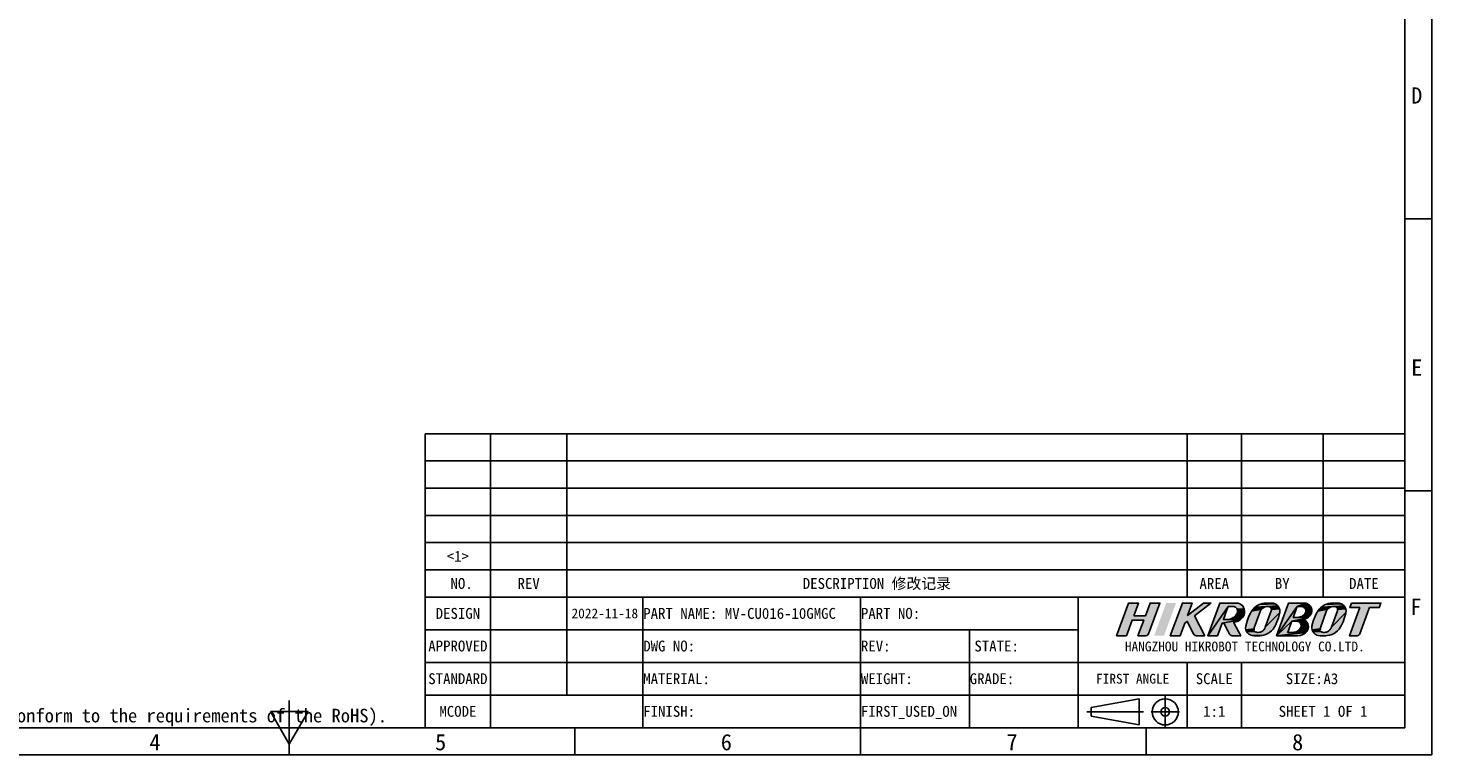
# Model space of a CAD drawing. Header units: millimetres. Extents: x 0 to 420, y 0 to 297.
# Tile 2 of 6: x 162 to 420, y 0 to 134. Entities that reach past the tile are written whole.
import ezdxf
from ezdxf.enums import TextEntityAlignment as Align

# ---------------------------------------------------------------- set-up
doc = ezdxf.new("R2010")
doc.units = ezdxf.units.MM
doc.header["$LTSCALE"] = 23.1
doc.linetypes.add('CENTER', pattern=[0.6, 0.375, -0.075, 0.075, -0.075])
doc.linetypes.add('PHANTOM', pattern=[0.8, 0.45, -0.05, 0.1, -0.05, 0.1, -0.05])
doc.layers.get('0').update_dxf_attribs({"linetype": 'CONTINUOUS'})
doc.layers.add('50_ALL_DETAILS', color=7, linetype='CONTINUOUS')
doc.layers.add('DEFAULT_1', color=7, linetype='CENTER')
doc.styles.get("Standard").update_dxf_attribs({"font": 'simfang.ttf'})
doc.styles.add('TEXTSTYLE_3', font='simfang.ttf')
doc.styles.add('TEXTSTYLE_4', font='simfang.ttf')

# ---------------------------------------------------------------- blocks, each defined once
blk = doc.blocks.new('LOGO-R_BL0', base_point=(386.33, 24.89))
for color, points in [(1, [(365.2, 25.58), (367.34, 25.58), (368.19, 27.89), (370, 27.89), (367.92, 22.26), (367.92, 22.26), (367.92, 22.25), (367.8, 22.07), (367.77, 22.04), (367.59, 21.93), (367.39, 21.89), (365.98, 21.89), (367.04, 24.76), (364.9, 24.76), (363.84, 21.89), (362.04, 21.89), (364.25, 27.89), (366.05, 27.89)]), (1, [(378.28, 21.89), (376.72, 21.89), (376.52, 21.93), (376.5, 21.94), (376.33, 22.05), (376.21, 22.22), (375.02, 24.54), (374.57, 24.19), (373.72, 21.89), (371.92, 21.89), (374.13, 27.89), (375.93, 27.89), (375.1, 25.63), (378.03, 27.89), (379.38, 27.89), (376.38, 25.58)]), (8, [(382.58, 27.28), (378.79, 21.89), (381, 27.89), (381.25, 27.89), (381.44, 27.89), (383.12, 27.89), (383.9, 27.89), (384.06, 27.89), (384.39, 27.86), (384.7, 27.76), (384.7, 27.75), (384.98, 27.59), (385.22, 27.37), (385.4, 27.1), (385.52, 26.8), (384.22, 26.77), (384.14, 26.9), (384.04, 27.02), (383.92, 27.12), (383.88, 27.15), (383.74, 27.22), (383.59, 27.26), (383.43, 27.28), (383.16, 27.28), (383.08, 27.28)]), (8, [(382.16, 24.89), (382.35, 24.89), (382.38, 24.89), (384.74, 24.8), (381.44, 24.19), (380.59, 21.89), (378.79, 21.89), (382.58, 27.28), (382.52, 27.13), (382.46, 26.97), (382.09, 25.96), (381.88, 25.39), (381.77, 25.08), (381.69, 24.89), (381.96, 24.89)]), (8, [(385.52, 26.79), (385.58, 26.47), (385.56, 26.15), (385.54, 26.03), (385.42, 25.64), (385.34, 25.47), (385.25, 25.31), (385.02, 25.03), (384.74, 24.8), (382.38, 24.89), (382.59, 24.9), (382.83, 24.94), (383.07, 25.01), (383.29, 25.1), (383.5, 25.22), (383.52, 25.24), (383.71, 25.38), (383.88, 25.54), (384.02, 25.72), (384.15, 25.91), (384.24, 26.11), (384.28, 26.26), (384.29, 26.42), (384.29, 26.47), (384.27, 26.62), (384.22, 26.77), (385.52, 26.8)]), (8, [(388.56, 26.57), (388.45, 26.33), (387.35, 23.34), (387.31, 23.17), (385.81, 23), (385.76, 23.31), (385.78, 23.63), (385.83, 23.83), (385.86, 23.95), (386.09, 24.75), (386.38, 25.5), (386.65, 26.05), (386.85, 26.42), (388.71, 26.78)]), (8, [(391.06, 23.5), (390.8, 23.11), (390.49, 22.77), (390.13, 22.47), (389.73, 22.23), (389.3, 22.05), (389.06, 21.98), (386.96, 21.92), (386.66, 22.02), (386.63, 22.03), (386.36, 22.19), (386.12, 22.41), (385.94, 22.67), (387.53, 22.64), (387.67, 22.55), (387.76, 22.52), (387.93, 22.5), (388.03, 22.5), (388.3, 22.53), (388.48, 22.58), (388.72, 22.68), (388.93, 22.82), (389.11, 23), (389.27, 23.21), (389.38, 23.44), (392.05, 26.15), (392, 25.95), (391.87, 25.45), (391.8, 25.21), (391.52, 24.45), (391.3, 23.97), (391.19, 23.73)]), (8, [(388.9, 26.96), (388.71, 26.78), (386.85, 26.42), (387.14, 26.8), (389.11, 27.1)]), (8, [(389.35, 27.2), (389.11, 27.1), (387.14, 26.8), (387.47, 27.13), (389.8, 27.28), (389.61, 27.26)]), (8, [(391.2, 27.75), (391.47, 27.59), (391.7, 27.37), (389.8, 27.28), (387.47, 27.13), (387.85, 27.41), (388.26, 27.62), (391.17, 27.76)]), (8, [(390.55, 27.89), (390.87, 27.86), (391.17, 27.76), (388.26, 27.62), (388.69, 27.78), (388.71, 27.79), (389.14, 27.87), (389.37, 27.88), (389.49, 27.89), (389.6, 27.89)]), (8, [(392.02, 26.78), (392.06, 26.47), (392.05, 26.15), (389.38, 23.44), (390.48, 26.44), (390.52, 26.61), (390.52, 26.7), (392.01, 26.81)]), (8, [(389.89, 27.28), (389.8, 27.28), (391.7, 27.37), (391.89, 27.11), (392.01, 26.81), (390.52, 26.7), (390.48, 26.87), (390.41, 27.02), (390.29, 27.14), (390.15, 27.23), (390.06, 27.26)]), (8, [(395.47, 27.89), (396.56, 27.89), (396.86, 27.85), (395.24, 27.28), (391.46, 21.89), (393.67, 27.89), (395.11, 27.89), (395.29, 27.89)]), (8, [(394.83, 25.27), (394.92, 25.27), (395.2, 25.27), (397.07, 25.14), (394.25, 24.59), (391.46, 21.89), (395.24, 27.28), (395.13, 26.97), (394.55, 25.39), (394.5, 25.27), (394.64, 25.27)]), (8, [(395.24, 27.28), (396.86, 27.85), (397.15, 27.75), (397.22, 27.71), (397.48, 27.53), (397.68, 27.3), (397.83, 27.03), (397.84, 26.99), (397.91, 26.69), (397.92, 26.38), (396.81, 26.29), (396.83, 26.43), (396.82, 26.51), (396.8, 26.65), (396.75, 26.78), (396.68, 26.91), (396.59, 27.02), (396.48, 27.11), (396.35, 27.19), (396.26, 27.23), (396.12, 27.26), (395.97, 27.28), (395.7, 27.28), (395.61, 27.28), (395.43, 27.28)]), (8, [(397.91, 26.34), (397.84, 26.04), (397.7, 25.76), (396.39, 25.65), (396.53, 25.78), (396.65, 25.93), (396.72, 26.03), (396.78, 26.16), (396.81, 26.29), (397.92, 26.38)]), (8, [(400.71, 26.57), (400.59, 26.34), (399.49, 23.34), (399.46, 23.17), (397.96, 23), (397.91, 23.32), (397.93, 23.63), (397.98, 23.83), (398.01, 23.95), (398.24, 24.76), (398.53, 25.5), (398.79, 26.05), (399, 26.43), (400.86, 26.78)]), (8, [(403.21, 23.5), (402.95, 23.11), (402.64, 22.77), (402.28, 22.47), (401.88, 22.23), (401.45, 22.05), (401.2, 21.98), (400.77, 21.91), (400.52, 21.9), (399.43, 21.9), (399.11, 21.92), (398.81, 22.02), (398.78, 22.03), (398.51, 22.2), (398.27, 22.41), (398.09, 22.68), (399.68, 22.64), (399.82, 22.56), (399.91, 22.52), (400.08, 22.5), (400.18, 22.5), (400.45, 22.53), (400.63, 22.58), (400.87, 22.68), (401.08, 22.82), (401.26, 23), (401.42, 23.21), (401.53, 23.45), (404.2, 26.15), (404.15, 25.95), (404.02, 25.45), (403.95, 25.23), (403.67, 24.46), (403.45, 23.97), (403.34, 23.74)]), (8, [(401.05, 26.96), (400.86, 26.78), (399, 26.43), (399.29, 26.8), (401.26, 27.1)]), (8, [(401.5, 27.2), (401.26, 27.1), (399.29, 26.8), (399.62, 27.13), (401.95, 27.28), (401.76, 27.26)]), (8, [(403.35, 27.75), (403.62, 27.59), (403.85, 27.37), (401.95, 27.28), (399.62, 27.13), (400, 27.41), (400.4, 27.63), (403.32, 27.76)]), (8, [(402.7, 27.89), (403.01, 27.86), (403.32, 27.76), (400.4, 27.63), (400.84, 27.78), (400.86, 27.79), (401.29, 27.87), (401.52, 27.89), (401.64, 27.89), (401.75, 27.89)]), (8, [(404.16, 26.78), (404.21, 26.47), (404.2, 26.15), (401.53, 23.45), (402.63, 26.44), (402.67, 26.61), (402.67, 26.71), (404.16, 26.81)]), (8, [(402.04, 27.28), (401.95, 27.28), (403.85, 27.37), (404.04, 27.11), (404.16, 26.81), (402.67, 26.71), (402.63, 26.87), (402.56, 27.02), (402.44, 27.14), (402.36, 27.2), (402.21, 27.26)]), (8, [(405.23, 27.89), (407.03, 27.89), (410.63, 27.89), (410.33, 27.07), (408.53, 27.07), (408.41, 26.75), (406.76, 22.26), (406.76, 22.26), (406.66, 22.1), (406.51, 21.97), (406.42, 21.93), (406.23, 21.89), (406.22, 21.89), (404.82, 21.89), (405.56, 23.91), (406.73, 27.07), (404.93, 27.07)]), (8, [(383.61, 24.29), (384.85, 21.89), (383.29, 21.89), (383.1, 21.93), (383.09, 21.93), (382.92, 22.03), (382.79, 22.19), (382.78, 22.21), (382.47, 22.81), (381.76, 24.19), (381.73, 24.19), (381.44, 24.19), (384.74, 24.8), (384.39, 24.6), (383.96, 24.43), (383.59, 24.34)]), (8, [(394.05, 22.5), (394.33, 22.5), (394.36, 22.5), (396.82, 22.47), (391.46, 21.89), (394.25, 24.59), (394.14, 24.28), (393.55, 22.7), (393.48, 22.5), (393.78, 22.5)]), (8, [(396.38, 24.9), (396.31, 24.89), (396.3, 24.89), (394.25, 24.59), (397.07, 25.14), (396.74, 24.99)]), (8, [(394.25, 24.59), (396.3, 24.89), (396.59, 24.77), (396.82, 24.61), (397.03, 24.38), (397.19, 24.11), (397.27, 23.84), (397.31, 23.53), (397.27, 23.22), (397.22, 23.05), (397.08, 22.77), (397.02, 22.69), (395.03, 22.62), (395.2, 22.69), (395.37, 22.79), (395.52, 22.92), (395.52, 22.92), (395.66, 23.07), (395.79, 23.23), (395.84, 23.32), (395.91, 23.46), (395.94, 23.6), (395.96, 23.74), (395.95, 23.81), (395.93, 23.95), (395.88, 24.09), (395.81, 24.22), (395.71, 24.33), (395.6, 24.42), (395.47, 24.5), (395.4, 24.53), (395.25, 24.57), (395.11, 24.58), (394.84, 24.59), (394.56, 24.59)]), (8, [(397.65, 25.69), (397.57, 25.58), (397.32, 25.32), (397.07, 25.14), (395.2, 25.27), (395.23, 25.27), (395.48, 25.29), (395.58, 25.3), (395.78, 25.34), (395.9, 25.37), (396.07, 25.44), (396.23, 25.54), (396.39, 25.65), (396.39, 25.65), (397.7, 25.76)]), (8, [(387.32, 23.01), (387.34, 22.91), (385.94, 22.67), (385.82, 22.97), (385.81, 23), (387.31, 23.17)]), (8, [(388.81, 21.93), (388.37, 21.89), (387.28, 21.89), (386.96, 21.92), (389.06, 21.98)]), (8, [(395.1, 21.89), (394.95, 21.89), (391.46, 21.89), (396.82, 22.47), (396.79, 22.44), (396.5, 22.22), (396.18, 22.06), (395.82, 21.96), (395.75, 21.95), (395.35, 21.9), (395.18, 21.9)]), (8, [(396.99, 22.66), (396.82, 22.47), (394.36, 22.5), (394.61, 22.52), (394.71, 22.53), (394.91, 22.58), (395.03, 22.62), (397.02, 22.69)]), (8, [(399.46, 23.08), (399.49, 22.91), (398.09, 22.68), (397.97, 22.97), (397.96, 23), (399.46, 23.17)])]:
    blk.add_hatch(color=color).paths.add_polyline_path(points)
at = {"color": 1}
for points in [[(365.2, 25.58), (367.34, 25.58), (368.19, 27.89), (370, 27.89), (367.92, 22.26), (367.92, 22.26), (367.92, 22.25), (367.8, 22.07), (367.77, 22.04), (367.59, 21.93), (367.39, 21.89), (365.98, 21.89), (367.04, 24.76), (364.9, 24.76), (363.84, 21.89), (362.04, 21.89), (364.25, 27.89), (366.05, 27.89), (365.2, 25.58)], [(378.28, 21.89), (376.72, 21.89), (376.52, 21.93), (376.5, 21.94), (376.33, 22.05), (376.21, 22.22), (375.02, 24.54), (374.57, 24.19), (373.72, 21.89), (371.92, 21.89), (374.13, 27.89), (375.93, 27.89), (375.1, 25.63), (378.03, 27.89), (379.38, 27.89), (376.38, 25.58), (378.28, 21.89)]]:
    blk.add_lwpolyline(points, dxfattribs=at)
at = {"color": 8}
for points in [[(382.58, 27.28), (378.79, 21.89), (381, 27.89), (381.25, 27.89), (381.44, 27.89), (383.12, 27.89), (383.9, 27.89), (384.06, 27.89), (384.39, 27.86), (384.7, 27.76), (384.7, 27.75), (384.98, 27.59), (385.22, 27.37), (385.4, 27.1), (385.52, 26.8), (384.22, 26.77), (384.14, 26.9), (384.04, 27.02), (383.92, 27.12), (383.88, 27.15), (383.74, 27.22), (383.59, 27.26), (383.43, 27.28), (383.16, 27.28), (383.08, 27.28), (382.58, 27.28)], [(382.16, 24.89), (382.35, 24.89), (382.38, 24.89), (384.74, 24.8), (381.44, 24.19), (380.59, 21.89), (378.79, 21.89), (382.58, 27.28), (382.52, 27.13), (382.46, 26.97), (382.09, 25.96), (381.88, 25.39), (381.77, 25.08), (381.69, 24.89), (381.96, 24.89), (382.16, 24.89)], [(385.52, 26.79), (385.58, 26.47), (385.56, 26.15), (385.54, 26.03), (385.42, 25.64), (385.34, 25.47), (385.25, 25.31), (385.02, 25.03), (384.74, 24.8), (382.38, 24.89), (382.59, 24.9), (382.83, 24.94), (383.07, 25.01), (383.29, 25.1), (383.5, 25.22), (383.52, 25.24), (383.71, 25.38), (383.88, 25.54), (384.02, 25.72), (384.15, 25.91), (384.24, 26.11), (384.28, 26.26), (384.29, 26.42), (384.29, 26.47), (384.27, 26.62), (384.22, 26.77), (385.52, 26.8), (385.52, 26.79)], [(388.56, 26.57), (388.45, 26.33), (387.35, 23.34), (387.31, 23.17), (385.81, 23), (385.76, 23.31), (385.78, 23.63), (385.83, 23.83), (385.86, 23.95), (386.09, 24.75), (386.38, 25.5), (386.65, 26.05), (386.85, 26.42), (388.71, 26.78), (388.56, 26.57)], [(391.06, 23.5), (390.8, 23.11), (390.49, 22.77), (390.13, 22.47), (389.73, 22.23), (389.3, 22.05), (389.06, 21.98), (386.96, 21.92), (386.66, 22.02), (386.63, 22.03), (386.36, 22.19), (386.12, 22.41), (385.94, 22.67), (387.53, 22.64), (387.67, 22.55), (387.76, 22.52), (387.93, 22.5), (388.03, 22.5), (388.3, 22.53), (388.48, 22.58), (388.72, 22.68), (388.93, 22.82), (389.11, 23), (389.27, 23.21), (389.38, 23.44), (392.05, 26.15), (392, 25.95), (391.87, 25.45), (391.8, 25.21), (391.52, 24.45), (391.3, 23.97), (391.19, 23.73), (391.06, 23.5)], [(388.9, 26.96), (388.71, 26.78), (386.85, 26.42), (387.14, 26.8), (389.11, 27.1), (388.9, 26.96)], [(389.35, 27.2), (389.11, 27.1), (387.14, 26.8), (387.47, 27.13), (389.8, 27.28), (389.61, 27.26), (389.35, 27.2)], [(391.2, 27.75), (391.47, 27.59), (391.7, 27.37), (389.8, 27.28), (387.47, 27.13), (387.85, 27.41), (388.26, 27.62), (391.17, 27.76), (391.2, 27.75)], [(390.55, 27.89), (390.87, 27.86), (391.17, 27.76), (388.26, 27.62), (388.69, 27.78), (388.71, 27.79), (389.14, 27.87), (389.37, 27.88), (389.49, 27.89), (389.6, 27.89), (390.55, 27.89)], [(392.02, 26.78), (392.06, 26.47), (392.05, 26.15), (389.38, 23.44), (390.48, 26.44), (390.52, 26.61), (390.52, 26.7), (392.01, 26.81), (392.02, 26.78)], [(389.89, 27.28), (389.8, 27.28), (391.7, 27.37), (391.89, 27.11), (392.01, 26.81), (390.52, 26.7), (390.48, 26.87), (390.41, 27.02), (390.29, 27.14), (390.15, 27.23), (390.06, 27.26), (389.89, 27.28)], [(395.47, 27.89), (396.56, 27.89), (396.86, 27.85), (395.24, 27.28), (391.46, 21.89), (393.67, 27.89), (395.11, 27.89), (395.29, 27.89), (395.47, 27.89)], [(394.83, 25.27), (394.92, 25.27), (395.2, 25.27), (397.07, 25.14), (394.25, 24.59), (391.46, 21.89), (395.24, 27.28), (395.13, 26.97), (394.55, 25.39), (394.5, 25.27), (394.64, 25.27), (394.83, 25.27)], [(395.24, 27.28), (396.86, 27.85), (397.15, 27.75), (397.22, 27.71), (397.48, 27.53), (397.68, 27.3), (397.83, 27.03), (397.84, 26.99), (397.91, 26.69), (397.92, 26.38), (396.81, 26.29), (396.83, 26.43), (396.82, 26.51), (396.8, 26.65), (396.75, 26.78), (396.68, 26.91), (396.59, 27.02), (396.48, 27.11), (396.35, 27.19), (396.26, 27.23), (396.12, 27.26), (395.97, 27.28), (395.7, 27.28), (395.61, 27.28), (395.43, 27.28), (395.24, 27.28)], [(397.91, 26.34), (397.84, 26.04), (397.7, 25.76), (396.39, 25.65), (396.53, 25.78), (396.65, 25.93), (396.72, 26.03), (396.78, 26.16), (396.81, 26.29), (397.92, 26.38), (397.91, 26.34)], [(400.71, 26.57), (400.59, 26.34), (399.49, 23.34), (399.46, 23.17), (397.96, 23), (397.91, 23.32), (397.93, 23.63), (397.98, 23.83), (398.01, 23.95), (398.24, 24.76), (398.53, 25.5), (398.79, 26.05), (399, 26.43), (400.86, 26.78), (400.71, 26.57)], [(403.21, 23.5), (402.95, 23.11), (402.64, 22.77), (402.28, 22.47), (401.88, 22.23), (401.45, 22.05), (401.2, 21.98), (400.77, 21.91), (400.52, 21.9), (399.43, 21.9), (399.11, 21.92), (398.81, 22.02), (398.78, 22.03), (398.51, 22.2), (398.27, 22.41), (398.09, 22.68), (399.68, 22.64), (399.82, 22.56), (399.91, 22.52), (400.08, 22.5), (400.18, 22.5), (400.45, 22.53), (400.63, 22.58), (400.87, 22.68), (401.08, 22.82), (401.26, 23), (401.42, 23.21), (401.53, 23.45), (404.2, 26.15), (404.15, 25.95), (404.02, 25.45), (403.95, 25.23), (403.67, 24.46), (403.45, 23.97), (403.34, 23.74), (403.21, 23.5)], [(401.05, 26.96), (400.86, 26.78), (399, 26.43), (399.29, 26.8), (401.26, 27.1), (401.05, 26.96)], [(401.5, 27.2), (401.26, 27.1), (399.29, 26.8), (399.62, 27.13), (401.95, 27.28), (401.76, 27.26), (401.5, 27.2)], [(403.35, 27.75), (403.62, 27.59), (403.85, 27.37), (401.95, 27.28), (399.62, 27.13), (400, 27.41), (400.4, 27.63), (403.32, 27.76), (403.35, 27.75)], [(402.7, 27.89), (403.01, 27.86), (403.32, 27.76), (400.4, 27.63), (400.84, 27.78), (400.86, 27.79), (401.29, 27.87), (401.52, 27.89), (401.64, 27.89), (401.75, 27.89), (402.7, 27.89)], [(404.16, 26.78), (404.21, 26.47), (404.2, 26.15), (401.53, 23.45), (402.63, 26.44), (402.67, 26.61), (402.67, 26.71), (404.16, 26.81), (404.16, 26.78)], [(402.04, 27.28), (401.95, 27.28), (403.85, 27.37), (404.04, 27.11), (404.16, 26.81), (402.67, 26.71), (402.63, 26.87), (402.56, 27.02), (402.44, 27.14), (402.36, 27.2), (402.21, 27.26), (402.04, 27.28)], [(405.23, 27.89), (407.03, 27.89), (410.63, 27.89), (410.33, 27.07), (408.53, 27.07), (408.41, 26.75), (406.76, 22.26), (406.76, 22.26), (406.66, 22.1), (406.51, 21.97), (406.42, 21.93), (406.23, 21.89), (406.22, 21.89), (404.82, 21.89), (405.56, 23.91), (406.73, 27.07), (404.93, 27.07), (405.23, 27.89)], [(383.61, 24.29), (384.85, 21.89), (383.29, 21.89), (383.1, 21.93), (383.09, 21.93), (382.92, 22.03), (382.79, 22.19), (382.78, 22.21), (382.47, 22.81), (381.76, 24.19), (381.73, 24.19), (381.44, 24.19), (384.74, 24.8), (384.39, 24.6), (383.96, 24.43), (383.59, 24.34), (383.61, 24.29)], [(394.05, 22.5), (394.33, 22.5), (394.36, 22.5), (396.82, 22.47), (391.46, 21.89), (394.25, 24.59), (394.14, 24.28), (393.55, 22.7), (393.48, 22.5), (393.78, 22.5), (394.05, 22.5)], [(396.38, 24.9), (396.31, 24.89), (396.3, 24.89), (394.25, 24.59), (397.07, 25.14), (396.74, 24.99), (396.38, 24.9)], [(394.25, 24.59), (396.3, 24.89), (396.59, 24.77), (396.82, 24.61), (397.03, 24.38), (397.19, 24.11), (397.27, 23.84), (397.31, 23.53), (397.27, 23.22), (397.22, 23.05), (397.08, 22.77), (397.02, 22.69), (395.03, 22.62), (395.2, 22.69), (395.37, 22.79), (395.52, 22.92), (395.52, 22.92), (395.66, 23.07), (395.79, 23.23), (395.84, 23.32), (395.91, 23.46), (395.94, 23.6), (395.96, 23.74), (395.95, 23.81), (395.93, 23.95), (395.88, 24.09), (395.81, 24.22), (395.71, 24.33), (395.6, 24.42), (395.47, 24.5), (395.4, 24.53), (395.25, 24.57), (395.11, 24.58), (394.84, 24.59), (394.56, 24.59), (394.25, 24.59)], [(397.65, 25.69), (397.57, 25.58), (397.32, 25.32), (397.07, 25.14), (395.2, 25.27), (395.23, 25.27), (395.48, 25.29), (395.58, 25.3), (395.78, 25.34), (395.9, 25.37), (396.07, 25.44), (396.23, 25.54), (396.39, 25.65), (396.39, 25.65), (397.7, 25.76), (397.65, 25.69)], [(387.32, 23.01), (387.34, 22.91), (385.94, 22.67), (385.82, 22.97), (385.81, 23), (387.31, 23.17), (387.32, 23.01)], [(388.81, 21.93), (388.37, 21.89), (387.28, 21.89), (386.96, 21.92), (389.06, 21.98), (388.81, 21.93)], [(395.1, 21.89), (394.95, 21.89), (391.46, 21.89), (396.82, 22.47), (396.79, 22.44), (396.5, 22.22), (396.18, 22.06), (395.82, 21.96), (395.75, 21.95), (395.35, 21.9), (395.18, 21.9), (395.1, 21.89)], [(396.99, 22.66), (396.82, 22.47), (394.36, 22.5), (394.61, 22.52), (394.71, 22.53), (394.91, 22.58), (395.03, 22.62), (397.02, 22.69), (396.99, 22.66)], [(399.46, 23.08), (399.49, 22.91), (398.09, 22.68), (397.97, 22.97), (397.96, 23), (399.46, 23.17), (399.46, 23.08)]]:
    blk.add_lwpolyline(points, dxfattribs=at)
at = {"color": 1}
blk.add_solid([(372.97, 27.89), (370.75, 21.89), (371.16, 27.89), (368.95, 21.89)], dxfattribs=at)
at = {"color": 8}
for points in [[(395.83, 27.89), (396.56, 27.89), (395.47, 27.89)], [(387.42, 22.76), (387.53, 22.64), (387.34, 22.91), (385.94, 22.67)], [(399.57, 22.77), (399.68, 22.64), (399.49, 22.91), (398.09, 22.68)]]:
    blk.add_solid(points, dxfattribs=at)

msp = doc.modelspace()

# ---------------------------------------------------------------- linework, layer by layer
at = {"color": 7}
for p, q in [((420, 297), (420, 0)), ((415, 5), (415, 292)), ((414.994, 98.499), (419.994, 98.499)), ((235, 29), (235, 59)), ((235, 59), (415, 59)), ((247, 29), (247, 59)), ((261, 29), (261, 59)), ((375, 29), (375, 59)), ((385, 29), (385, 59)), ((400, 29), (400, 59)), ((415, 29), (415, 59)), ((235, 54), (415, 54)), ((235, 49), (415, 49)), ((414.994, 48.499), (419.994, 48.499)), ((235, 44), (415, 44)), ((235, 39), (415, 39)), ((235, 34), (415, 34)), ((235, 29), (415, 29)), ((235, 29), (235, 5)), ((235, 29), (415, 29)), ((247, 29), (247, 5)), ((261, 29), (261, 11)), ((275, 29), (275, 5)), ((315, 29), (315, 5)), ((355, 29), (355, 5)), ((415, 29), (415, 5)), ((235, 23), (355, 23)), ((335, 23), (335, 5)), ((235, 17), (415, 17)), ((375, 17), (375, 5)), ((385, 17), (385, 5)), ((235, 11), (415, 11)), ((206.533, 8), (213.461, 8)), ((209.997, 2), (206.533, 8)), ((209.997, 2), (213.461, 8)), ((210, 0), (210, 10)), ((357.393, 8.702), (366.192, 10.302)), ((357.393, 7.102), (357.393, 8.702)), ((366.192, 5.502), (366.192, 10.302)), ((357.393, 7.102), (366.192, 5.502)), ((25, 5), (415, 5)), ((235, 5), (415, 5)), ((262.496, 0), (262.496, 5)), ((314.996, 0), (314.996, 5)), ((367.495, 0), (367.495, 5)), ((420, 0), (0, 0))]:
    msp.add_line(p, q, dxfattribs=at)
at = {"color": 2}
msp.add_line((209.997, 0), (209.997, 5), dxfattribs=at)
at = {"color": 7}
for radius in [2.4, 0.8]:
    msp.add_circle((370.992, 7.902), radius, dxfattribs=at)
at = {"layer": 'DEFAULT_1', "color": 1, "linetype": 'PHANTOM'}
for p, q in [((370.992, 10.852), (370.992, 4.953)), ((366.992, 7.902), (356.593, 7.902)), ((373.599, 7.892), (368.415, 7.892))]:
    msp.add_line(p, q, dxfattribs=at)

# ---------------------------------------------------------------- block references
at = {"color": 4}
msp.add_blockref('LOGO-R_BL0', (386.333, 24.891), dxfattribs=at)

# ---------------------------------------------------------------- texts
at = {"color": 3, "style": 'TEXTSTYLE_3'}
for s, p in [('D', (416.196, 119.654)), ('E', (416.196, 69.654)), ('F', (416.034, 25.701)), ('4', (184.316, 0.847)), ('5', (236.815, 0.847)), ('6', (289.315, 0.847)), ('7', (341.814, 0.847)), ('8', (394.313, 0.847))]:
    msp.add_text(s, height=3, dxfattribs=at).set_placement(p)
at = {"color": 3}
msp.add_text('符合RoHS要求(Conform to the requirements of the RoHS).', height=2.5, dxfattribs=at).set_placement((136.109, 5.978))
at = {"layer": '50_ALL_DETAILS', "color": 3}
for s, height, p in [(' <1> ', 2, (241, 35.5)), (' NO.', 2, (241, 30.5)), ('DESCRIPTION 修改记录', 2, (318, 30.5)), ('AREA', 2, (380, 30.5)), ('BY', 2, (392.5, 30.5)), ('DATE', 2, (407.5, 30.5)), ('DESIGN', 2, (241, 25)), ('APPROVED', 2, (241, 19)), ('STATE:', 2, (340, 19)), (' HANGZHOU HIKROBOT TECHNOLOGY CO.LTD.', 1.8, (385, 19.022)), ('STANDARD', 2, (241, 13)), ('FIRST ANGLE', 1.8, (365, 13.1)), ('SCALE', 2, (380, 13)), ('MCODE', 2, (241, 7))]:
    msp.add_text(s, height=height, dxfattribs=at).set_placement(p, align=Align.CENTER)
at = {"layer": '50_ALL_DETAILS', "color": 3, "style": 'TEXTSTYLE_4'}
msp.add_text('REV', height=2, dxfattribs=at).set_placement((254, 30.5), align=Align.CENTER)
at = {"layer": '50_ALL_DETAILS', "color": 7}
for s, height, p in [('2022-11-18', 1.8, (268, 25.1)), ('1:1', 2, (380, 7)), ('SHEET 1 OF 1', 2, (400, 7))]:
    msp.add_text(s, height=height, dxfattribs=at).set_placement(p, align=Align.CENTER)
at = {"layer": '50_ALL_DETAILS', "color": 3}
for s, p in [('PART NAME:', (275.063, 25)), ('PART NO:', (315.063, 25)), ('DWG NO:', (275.063, 19)), ('REV:', (315.063, 19)), ('MATERIAL:', (275.063, 13)), ('WEIGHT:', (315.063, 13)), ('GRADE:', (335.063, 13)), ('FINISH:', (275.063, 7)), ('FIRST_USED_ON ', (315.063, 7))]:
    msp.add_text(s, height=2, dxfattribs=at).set_placement(p)
at = {"layer": '50_ALL_DETAILS', "color": 7}
for s, p in [('MV-CU016-10GMGC', (290.063, 25)), ('A3', (400.063, 13))]:
    msp.add_text(s, height=2, dxfattribs=at).set_placement(p)
at = {"layer": '50_ALL_DETAILS', "color": 3}
msp.add_text('SIZE:', height=2, dxfattribs=at).set_placement((399.938, 13), align=Align.RIGHT)

doc.saveas('drawing.dxf')
